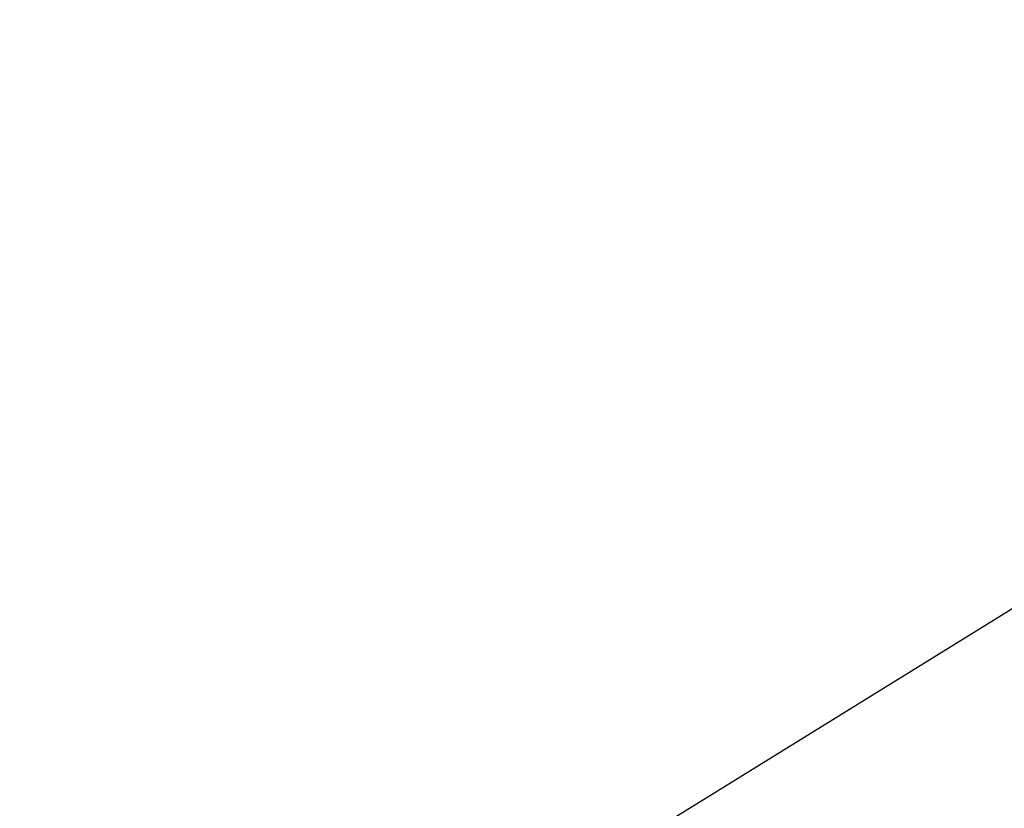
# Model space of a CAD drawing. Header units: millimetres. Extents: x -131 to 131, y -191 to 191.
# Tile 128 of 256: x -72.92226 to -72.9141, y -110.34008 to -110.33354. Entities that reach past the tile are written whole.
import ezdxf

# ---------------------------------------------------------------- set-up
doc = ezdxf.new("R2010")
doc.units = ezdxf.units.MM
doc.layers.get('0').update_dxf_attribs({"color": 8, "linetype": 'CONTINUOUS'})

# ---------------------------------------------------------------- blocks, each defined once
blk = doc.blocks.new('sgBrepBlock__245065872')
at = {"color": 0}
blk.add_polyline3d([(-73.3144905, -110.6109052, -3), (-73.0380074, -110.4151869, -3), (-72.75, -110.2368603, -3), (-72.451561, -110.0766019, -3), (-72.1438223, -109.9350197, -3), (-71.8279514, -109.8126506, -3), (-71.5051464, -109.709959, -3), (-71.176632, -109.6273343, -3), (-70.8436541, -109.5650899, -3), (-70.507476, -109.523462, -3), (-70.1693728, -109.5026085, -3), (-69.8306272, -109.5026085, -3), (-69.492524, -109.523462, -3), (-69.1563459, -109.5650899, -3), (-68.823368, -109.6273343, -3), (-68.4948536, -109.709959, -3), (-68.1720486, -109.8126506, -3), (-67.8561777, -109.9350197, -3), (-67.548439, -110.0766019, -3), (-67.25, -110.2368603, -3), (-66.9619926, -110.4151869, -3)], dxfattribs=at)
blk = doc.blocks.new('sgBrepBlock__245068432')
at = {"color": 0}
blk.add_polyline3d([(-73.3144905, -110.6109052, -3), (-73.0380074, -110.4151869, -3), (-72.75, -110.2368603, -3), (-72.451561, -110.0766019, -3), (-72.1438223, -109.9350197, -3), (-71.8279514, -109.8126506, -3), (-71.5051464, -109.709959, -3), (-71.176632, -109.6273343, -3), (-70.8436541, -109.5650899, -3), (-70.507476, -109.523462, -3), (-70.1693728, -109.5026085, -3), (-69.8306272, -109.5026085, -3), (-69.492524, -109.523462, -3), (-69.1563459, -109.5650899, -3), (-68.823368, -109.6273343, -3), (-68.4948536, -109.709959, -3), (-68.1720486, -109.8126506, -3), (-67.8561777, -109.9350197, -3), (-67.548439, -110.0766019, -3), (-67.25, -110.2368603, -3), (-66.9619926, -110.4151869, -3)], dxfattribs=at)
blk = doc.blocks.new('sgBrepBlock_Omega+SlimClamp_245064080')
at = {"color": 0}
for name in ['sgBrepBlock__245065872', 'sgBrepBlock__245068432']:
    blk.add_blockref(name, (0, 0), dxfattribs=at)

msp = doc.modelspace()

# ---------------------------------------------------------------- block references
at = {"color": 7}
msp.add_blockref('sgBrepBlock_Omega+SlimClamp_245064080', (0, 0), dxfattribs=at)

doc.saveas('drawing.dxf')
